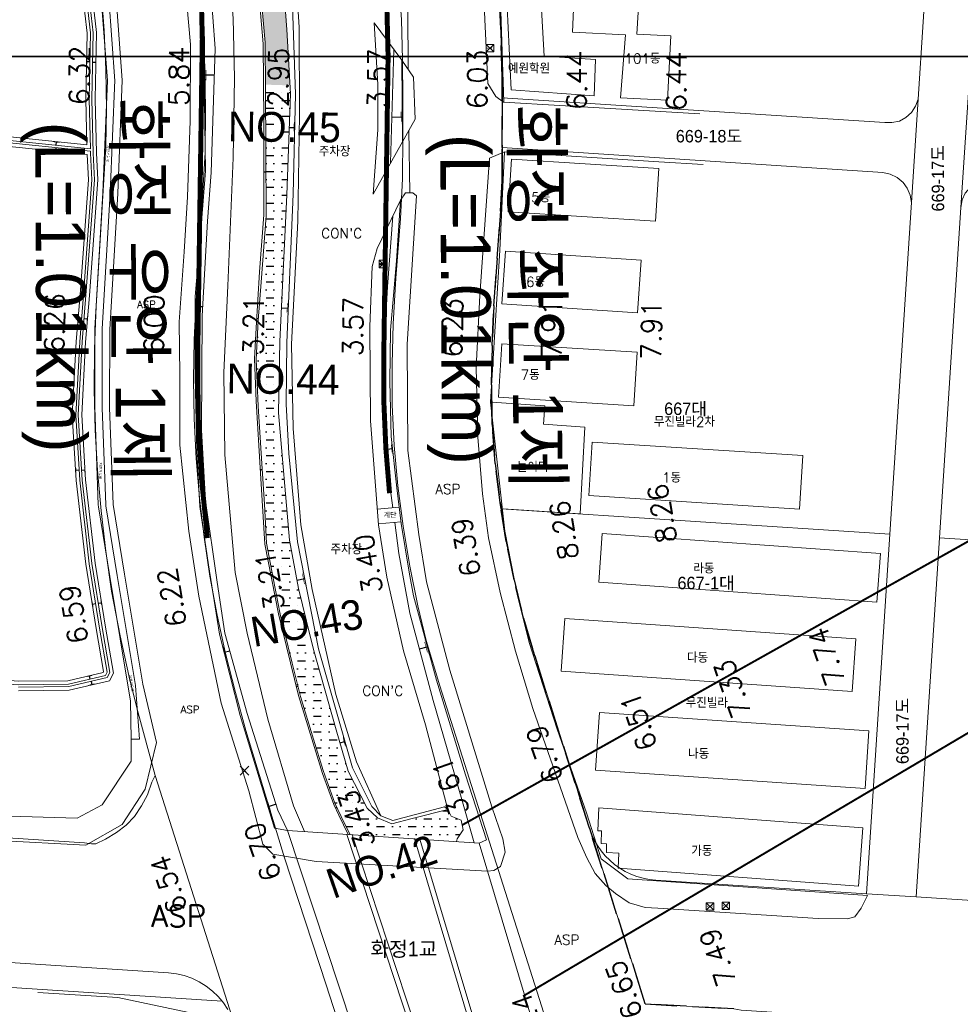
# Model space of a CAD drawing. Header units: metres. Extents: x 183400 to 184400, y 422200 to 427800.
# Tile 81 of 221: x 183878 to 184067, y 424409 to 424607. Entities that reach past the tile are written whole.
import ezdxf
from ezdxf.enums import TextEntityAlignment as Align

# ---------------------------------------------------------------- set-up
doc = ezdxf.new("R2010")
doc.units = ezdxf.units.M
doc.linetypes.add('DASHED2', pattern=[9.525, 6.35, -3.175])
for name, color, linetype in [('BB', 7, 'Continuous'), ('NR', 7, 'Continuous'), ('num', 7, 'Continuous'), ('si', 7, 'Continuous'), ('교량명', 7, 'Continuous'), ('구조물명칭_작업', 5, 'Continuous'), ('동별경계', 3, 'DASHED2'), ('보축구간', 10, 'DASHED2'), ('일람표', 7, 'Continuous'), ('하천', 140, 'Continuous'), ('횡단타점', 11, 'Continuous')]:
    doc.layers.add(name, color=color, linetype=linetype)
for name, color, linetype, lineweight in [('지번', 252, 'Continuous', 5), ('지적', 252, 'Continuous', 5), ('현황도', 7, 'Continuous', 5), ('현황선', 7, 'Continuous', 5)]:
    doc.layers.add(name, color=color, linetype=linetype, lineweight=lineweight)
doc.layers.get('BB').off()
doc.layers.get('si').off()
doc.styles.add('GHS', font='ROMANS', dxfattribs={"bigfont": 'GHS'})
doc.styles.add('gwang', font='romans.shx', dxfattribs={"bigfont": ' WHGTXT.SHX'})
doc.styles.get("Standard").update_dxf_attribs({"font": 'romans.shx', "bigfont": 'ghs.shx'})
doc.styles.add('UPM', font='Gulim.ttf')
doc.styles.add('돋움', font='Dotum.ttf')

# ---------------------------------------------------------------- blocks, each defined once
blk = doc.blocks.new('si')
at = {"layer": '현황선'}
for points in [[(-0.75, 0.75), (-0.75, -0.75), (0.75, -0.75), (0.75, 0.75), (-0.75, 0.75), (0.75, -0.75)], [(-0.75, -0.75), (0.75, 0.75)]]:
    blk.add_lwpolyline(points, dxfattribs=at)
at = {"layer": '현황선', "style": 'GHS'}
blk.add_text('신호제어기', height=0.228, dxfattribs=at).set_placement((-0.74, -0.15))
blk = doc.blocks.new('BB')
at = {"layer": '현황선'}
for points in [[(-0.75, 0.75), (-0.75, -0.75), (0.75, -0.75), (0.75, 0.75), (-0.75, 0.75), (0.75, -0.75)], [(-0.75, -0.75), (0.75, 0.75)]]:
    blk.add_lwpolyline(points, dxfattribs=at)
at = {"layer": '현황선', "style": 'GHS'}
blk.add_text('분 전 함', height=0.228, dxfattribs=at).set_placement((-0.62, -0.13))

msp = doc.modelspace()

# ---------------------------------------------------------------- hatches: boundary and pattern name
at = {"layer": '하천'}
h = msp.add_hatch(dxfattribs=at)
h.set_pattern_fill('MUDST', color=256, scale=0.25, style=0)
h.paths.add_polyline_path([(183910.34, 424730.56), (183922.86, 424733.71), (183924.64, 424733.95), (183925.48, 424733.68), (183927.05, 424735.8), (183926.39, 424737.84), (183924.13, 424738.96), (183921.7, 424738.04), (183909.15, 424735.58), (183907.95, 424735.58), (183907, 424738.08), (183904.99, 424745), (183902.93, 424753.33), (183899.65, 424766.49), (183897.17, 424777.35), (183894.2, 424790.92), (183892.8, 424797.65), (183886.43, 424796.23), (183887.17, 424795.5), (183887.48, 424794.96), (183888.35, 424791.99), (183891.59, 424778.02), (183895.97, 424760.16), (183898.4, 424749.66), (183900.13, 424742.5), (183901.37, 424737.17), (183901.69, 424734.39), (183899.01, 424732.01), (183898.03, 424731.86), (183897.52, 424732.06), (183897.51, 424732.06), (183895.31, 424729.54), (183895.67, 424728.16), (183898.08, 424727), (183898.11, 424727), (183898.55, 424727.16), (183901.68, 424726.15), (183904.49, 424724.06), (183906.06, 424717.99), (183907.17, 424712.85), (183909.92, 424701.02), (183912.99, 424688.47), (183916.03, 424675.67), (183919.26, 424662.5), (183922.13, 424651.33), (183924.42, 424636.99), (183925.27, 424627.97), (183926.54, 424614.12), (183927.59, 424602.78), (183927.65, 424594.33), (183932.58, 424594.18), (183931.94, 424605.44), (183930, 424631.16), (183928.71, 424641.91), (183923.41, 424668.56), (183918.08, 424690.56), (183911.62, 424719.32), (183909.29, 424729.21), (183909.29, 424729.89)])
h = msp.add_hatch(dxfattribs=at)
h.set_pattern_fill('MUDST', color=256, scale=0.25, style=0)
h.paths.add_polyline_path([(183930.28, 424528.32), (183930.55, 424542.69), (183931.94, 424572.2), (183932.67, 424592.5), (183932.58, 424594.18), (183927.65, 424594.33), (183927.65, 424593.43), (183927.72, 424581.12), (183927.79, 424567.92), (183926.74, 424554.62), (183926.19, 424546.9), (183925.79, 424539.04), (183926.16, 424529.66), (183926.97, 424517.05), (183927.43, 424509.95), (183927.82, 424502.09), (183929.15, 424495.1), (183930.6, 424487.87), (183933, 424477.99), (183934.7, 424471.27), (183937.3, 424462.73), (183939.25, 424456.38), (183941.58, 424449.84), (183943.47, 424445.89), (183944.69, 424443.51), (183966.04, 424442.12), (183966.16, 424442.65), (183967.38, 424444.46), (183966.97, 424446.41), (183964.99, 424447.2), (183964.3, 424448.53), (183957.16, 424446.77), (183953.04, 424445.7), (183950.17, 424446.91), (183948.11, 424448.8), (183944.26, 424456.24), (183941.86, 424464.56), (183937.27, 424480.72), (183935.87, 424486.44), (183934.27, 424493.02), (183932.48, 424502.74)])

# ---------------------------------------------------------------- linework, layer by layer
at = {"layer": 'NR'}
for p, q in [((183892.36, 424598.94), (183891.66, 424598.95)), ((183892.86, 424598.86), (183893.56, 424598.85)), ((183917.36, 424596.25), (183915.4, 424596.25)), ((183953.04, 424587.82), (183955.17, 424587.84)), ((183932.43, 424585.72), (183933.53, 424585.69)), ((183885.52, 424581.66), (183885.45, 424580.96)), ((183885.54, 424582.16), (183885.61, 424582.86)), ((183927.74, 424576.74), (183927.33, 424576.74)), ((183914.99, 424549.67), (183913.5, 424549.67)), ((183930.87, 424549.46), (183932.23, 424549.4)), ((183890.67, 424547.36), (183889.97, 424547.41)), ((183891.16, 424547.31), (183891.86, 424547.25)), ((183926.21, 424547.25), (183925.88, 424547.27)), ((183952.09, 424521.04), (183953.18, 424521.16)), ((183890.16, 424516.81), (183889.46, 424516.77)), ((183890.66, 424516.81), (183891.36, 424516.86)), ((183926.98, 424516.88), (183926.59, 424516.86)), ((183916.47, 424504.4), (183915.23, 424504.22)), ((183928.93, 424496.24), (183928.63, 424496.18)), ((183933.96, 424494.7), (183935.52, 424495.01)), ((183893.5, 424489.93), (183892.81, 424489.82)), ((183893.99, 424490.03), (183894.69, 424490.15)), ((183920.47, 424480.42), (183919.34, 424480.14)), ((183958.61, 424480.86), (183960.16, 424481.28)), ((183892.41, 424474.8), (183892.25, 424475.48)), ((183892.6, 424474.33), (183892.75, 424473.65)), ((183934.19, 424473.3), (183933.83, 424473.21)), ((183942.61, 424461.94), (183943.61, 424462.22)), ((183929.76, 424449.61), (183928.15, 424449.12)), ((183942.01, 424448.95), (183941.73, 424448.82))]:
    msp.add_line(p, q, dxfattribs=at)
for points in [[(183891.65, 424598.04), (183891.68, 424599.86), (183891.69, 424598.04), (183891.73, 424599.86)], [(183891.7, 424598.25), (183891.73, 424599.65), (183891.75, 424598.25), (183891.77, 424599.65)], [(183891.75, 424598.46), (183891.77, 424599.44), (183891.8, 424598.46), (183891.82, 424599.44)], [(183893.47, 424599.34), (183893.45, 424598.36), (183893.42, 424599.34), (183893.41, 424598.36)], [(183893.53, 424599.55), (183893.5, 424598.15), (183893.48, 424599.55), (183893.45, 424598.15)], [(183893.58, 424599.76), (183893.54, 424597.94), (183893.53, 424599.76), (183893.5, 424597.94)], [(183915.4, 424594.3), (183915.4, 424598.2), (183915.51, 424594.3), (183915.51, 424598.2)], [(183915.51, 424594.75), (183915.51, 424597.75), (183915.61, 424594.75), (183915.61, 424597.75)], [(183915.61, 424595.2), (183915.61, 424597.3), (183915.72, 424595.2), (183915.72, 424597.3)], [(183955.05, 424589.34), (183955.08, 424586.34), (183954.95, 424589.34), (183954.97, 424586.34)], [(183955.15, 424589.79), (183955.19, 424585.89), (183955.05, 424589.79), (183955.08, 424585.89)], [(183954.95, 424588.89), (183954.97, 424586.79), (183954.84, 424588.89), (183954.86, 424586.79)], [(183933.4, 424586.47), (183933.36, 424584.92), (183933.32, 424586.47), (183933.28, 424584.93)], [(183933.48, 424586.8), (183933.43, 424584.59), (183933.4, 424586.8), (183933.35, 424584.59)], [(183933.56, 424587.13), (183933.5, 424584.26), (183933.49, 424587.13), (183933.42, 424584.26)], [(183884.7, 424582.95), (183886.51, 424582.76), (183884.7, 424582.9), (183886.51, 424582.72)], [(183884.91, 424582.88), (183886.3, 424582.74), (183884.9, 424582.83), (183886.29, 424582.69)], [(183885.11, 424582.81), (183886.09, 424582.71), (183885.11, 424582.76), (183886.08, 424582.66)], [(183886.35, 424580.87), (183884.54, 424581.06), (183886.36, 424580.92), (183884.55, 424581.1)], [(183886.15, 424580.94), (183884.76, 424581.08), (183886.16, 424580.99), (183884.76, 424581.13)], [(183885.95, 424581.01), (183884.97, 424581.11), (183885.95, 424581.06), (183884.98, 424581.16)], [(183927.33, 424576.2), (183927.33, 424577.28), (183927.36, 424576.2), (183927.36, 424577.28)], [(183927.36, 424576.32), (183927.36, 424577.15), (183927.39, 424576.32), (183927.39, 424577.15)], [(183927.39, 424576.45), (183927.39, 424577.03), (183927.41, 424576.45), (183927.41, 424577.03)], [(183913.5, 424547.72), (183913.5, 424551.62), (183913.6, 424547.72), (183913.6, 424551.62)], [(183913.6, 424548.17), (183913.6, 424551.17), (183913.71, 424548.17), (183913.71, 424551.17)], [(183913.71, 424548.62), (183913.71, 424550.72), (183913.81, 424548.62), (183913.81, 424550.72)], [(183932.08, 424550.36), (183931.99, 424548.46), (183931.98, 424550.37), (183931.9, 424548.46)], [(183932.19, 424550.77), (183932.07, 424548.05), (183932.1, 424550.77), (183931.98, 424548.05)], [(183932.3, 424551.17), (183932.15, 424547.63), (183932.21, 424551.18), (183932.05, 424547.64)], [(183889.89, 424546.51), (183890.04, 424548.32), (183889.94, 424546.5), (183890.09, 424548.32)], [(183889.96, 424546.71), (183890.07, 424548.11), (183890.01, 424546.71), (183890.12, 424548.1)], [(183890.03, 424546.92), (183890.11, 424547.89), (183890.07, 424546.91), (183890.15, 424547.89)], [(183891.8, 424547.74), (183891.72, 424546.77), (183891.75, 424547.75), (183891.67, 424546.77)], [(183891.87, 424547.95), (183891.75, 424546.55), (183891.82, 424547.95), (183891.71, 424546.56)], [(183891.94, 424548.16), (183891.79, 424546.34), (183891.89, 424548.16), (183891.74, 424546.35)], [(183925.85, 424546.84), (183925.91, 424547.69), (183925.88, 424546.84), (183925.93, 424547.69)], [(183925.88, 424546.93), (183925.92, 424547.59), (183925.91, 424546.93), (183925.95, 424547.59)], [(183925.91, 424547.03), (183925.94, 424547.49), (183925.94, 424547.03), (183925.96, 424547.49)], [(183952.94, 424521.9), (183953.11, 424520.38), (183952.87, 424521.89), (183953.03, 424520.37)], [(183952.98, 424522.24), (183953.22, 424520.06), (183952.91, 424522.23), (183953.14, 424520.05)], [(183953.03, 424522.57), (183953.33, 424519.74), (183952.95, 424522.56), (183953.25, 424519.73)], [(183889.51, 424515.86), (183889.4, 424517.68), (183889.56, 424515.86), (183889.45, 424517.68)], [(183889.55, 424516.07), (183889.47, 424517.47), (183889.6, 424516.08), (183889.51, 424517.47)], [(183889.59, 424516.29), (183889.53, 424517.27), (183889.63, 424516.29), (183889.58, 424517.27)], [(183891.23, 424517.34), (183891.29, 424516.36), (183891.18, 424517.34), (183891.24, 424516.36)], [(183891.27, 424517.55), (183891.35, 424516.15), (183891.22, 424517.55), (183891.3, 424516.15)], [(183891.3, 424517.76), (183891.41, 424515.95), (183891.25, 424517.76), (183891.36, 424515.94)], [(183926.62, 424516.35), (183926.56, 424517.36), (183926.65, 424516.35), (183926.59, 424517.37)], [(183926.64, 424516.47), (183926.6, 424517.25), (183926.67, 424516.47), (183926.62, 424517.25)], [(183926.66, 424516.59), (183926.63, 424517.13), (183926.69, 424516.59), (183926.66, 424517.13)], [(183915.47, 424502.61), (183914.99, 424505.83), (183915.56, 424502.62), (183915.08, 424505.84)], [(183915.51, 424502.99), (183915.14, 424505.47), (183915.59, 424503), (183915.22, 424505.48)], [(183915.54, 424503.38), (183915.28, 424505.11), (183915.62, 424503.39), (183915.37, 424505.13)], [(183928.71, 424495.8), (183928.56, 424496.57), (183928.73, 424495.8), (183928.58, 424496.58)], [(183928.71, 424495.89), (183928.6, 424496.49), (183928.73, 424495.89), (183928.62, 424496.49)], [(183928.72, 424495.98), (183928.63, 424496.4), (183928.74, 424495.99), (183928.66, 424496.4)], [(183935.12, 424496.46), (183935.71, 424493.52), (183935.02, 424496.44), (183935.6, 424493.5)], [(183935.14, 424496.92), (183935.9, 424493.1), (183935.03, 424496.9), (183935.79, 424493.08)], [(183935.11, 424496), (183935.51, 424493.94), (183935, 424495.98), (183935.41, 424493.92)], [(183892.96, 424488.92), (183892.67, 424490.72), (183893.01, 424488.93), (183892.72, 424490.73)], [(183892.97, 424489.14), (183892.75, 424490.52), (183893.02, 424489.15), (183892.8, 424490.53)], [(183892.99, 424489.35), (183892.83, 424490.32), (183893.04, 424489.36), (183892.88, 424490.33)], [(183894.51, 424490.61), (183894.67, 424489.65), (183894.46, 424490.61), (183894.62, 424489.64)], [(183894.53, 424490.83), (183894.75, 424489.45), (183894.48, 424490.82), (183894.7, 424489.44)], [(183894.54, 424491.04), (183894.83, 424489.25), (183894.49, 424491.04), (183894.78, 424489.24)], [(183959.66, 424483.16), (183960.67, 424479.4), (183959.55, 424483.13), (183960.57, 424479.37)], [(183959.67, 424482.7), (183960.45, 424479.8), (183959.57, 424482.67), (183960.35, 424479.78)], [(183919.71, 424478.68), (183918.97, 424481.6), (183919.79, 424478.7), (183919.05, 424481.62)], [(183919.7, 424479.03), (183919.14, 424481.29), (183919.78, 424479.05), (183919.22, 424481.31)], [(183919.7, 424479.39), (183919.3, 424480.97), (183919.78, 424479.41), (183919.38, 424480.99)], [(183959.69, 424482.24), (183960.24, 424480.21), (183959.59, 424482.21), (183960.13, 424480.18)], [(183891.37, 424475.27), (183893.14, 424475.69), (183891.38, 424475.23), (183893.15, 424475.64)], [(183891.58, 424475.27), (183892.95, 424475.59), (183891.59, 424475.23), (183892.96, 424475.54)], [(183891.8, 424475.27), (183892.75, 424475.5), (183891.81, 424475.23), (183892.76, 424475.45)], [(183893.64, 424473.85), (183891.87, 424473.44), (183893.63, 424473.9), (183891.86, 424473.49)], [(183893.42, 424473.85), (183892.06, 424473.54), (183893.41, 424473.9), (183892.05, 424473.58)], [(183893.21, 424473.85), (183892.25, 424473.63), (183893.2, 424473.9), (183892.24, 424473.68)], [(183933.94, 424472.75), (183933.72, 424473.68), (183933.97, 424472.75), (183933.74, 424473.69)], [(183933.94, 424472.86), (183933.77, 424473.58), (183933.97, 424472.87), (183933.79, 424473.59)], [(183933.94, 424472.97), (183933.82, 424473.48), (183933.97, 424472.98), (183933.84, 424473.49)], [(183943.24, 424463.51), (183943.98, 424460.93), (183943.17, 424463.49), (183943.91, 424460.91)], [(183943.26, 424463.2), (183943.82, 424461.21), (183943.19, 424463.18), (183943.75, 424461.19)], [(183943.27, 424462.88), (183943.67, 424461.48), (183943.2, 424462.86), (183943.6, 424461.46)], [(183928.72, 424447.25), (183927.58, 424450.98), (183928.82, 424447.28), (183927.68, 424451.01)], [(183928.68, 424447.71), (183927.81, 424450.58), (183928.78, 424447.74), (183927.91, 424450.61)], [(183928.65, 424448.18), (183928.04, 424450.18), (183928.75, 424448.21), (183928.14, 424450.21)], [(183941.9, 424448.45), (183941.55, 424449.18), (183941.92, 424448.46), (183941.57, 424449.19)], [(183941.88, 424448.54), (183941.61, 424449.11), (183941.9, 424448.55), (183941.63, 424449.12)], [(183941.86, 424448.64), (183941.67, 424449.03), (183941.88, 424448.65), (183941.69, 424449.04)]]:
    msp.add_solid(points, dxfattribs=at)
at = {"layer": '구조물명칭_작업', "ltscale": 20, "const_width": 0.4}
for points in [[(184077.55, 424507.33), (183967.18, 424445.43)], [(184075.21, 424467.7), (183979.72, 424411.2)]]:
    msp.add_lwpolyline(points, dxfattribs=at)
at = {"layer": '동별경계', "linetype": 'DASHED2'}
for points in [[(183974.43, 424615.19), (183974.89, 424607.11), (183975.2, 424595.89), (183975.2, 424591.68), (183975.21, 424581.66), (183975.21, 424575.02), (183974.9, 424568.91), (183973.53, 424549.87), (183973.23, 424541.87), (183973.07, 424533.98), (183973.2, 424526.01), (183973.82, 424518.15), (183974.8, 424510.3), (183975, 424509), (183976.03, 424502.48), (183977.62, 424494.72), (183979.5, 424487.02), (183981.76, 424479.45), (183992.76, 424444.8), (184003.99, 424409.45), (184021.77, 424408.5)], [(184021.77, 424408.5), (184003.99, 424409.45), (183992.76, 424444.8), (183981.76, 424479.45), (183979.5, 424487.02), (183977.62, 424494.72), (183976.03, 424502.48), (183975, 424509), (183974.8, 424510.3), (183973.82, 424518.15), (183973.2, 424526.01), (183973.07, 424533.98), (183973.23, 424541.87), (183973.53, 424549.87), (183974.9, 424568.91), (183975.21, 424575.02), (183975.21, 424581.66), (183975.2, 424591.68), (183975.2, 424595.89), (183974.89, 424607.11), (183974.43, 424615.19)]]:
    msp.add_lwpolyline(points, dxfattribs=at)
at = {"layer": '보축구간', "const_width": 1}
for points in [[(183952.58, 424512.18, -0.029024), (183951.41, 424539.09), (183951.47, 424543.14), (183952.29, 424600.05, 0.059353), (183945.41, 424665.93), (183757.54, 425495.77)], [(183915.96, 424503.15, -0.033909), (183914.01, 424539.63), (183914.94, 424603.51, 0.059353), (183909.28, 424657.71), (183721.47, 425487.26, 0.008796), (183719.96, 425493.42, 0.008796)]]:
    msp.add_lwpolyline(points, format="xyb", dxfattribs=at)
at = {"layer": '일람표'}
for points in [[(183600, 424600), (184200, 424600), (184200, 425000), (183600, 425000)], [(183700, 424200), (184300, 424200), (184300, 424600), (183700, 424600)]]:
    msp.add_lwpolyline(points, close=True, dxfattribs=at)
at = {"layer": '지적', "linetype": 'Continuous'}
for points in [[(183706.68, 425460.84), (183888.59, 424652.13), (183890.16, 424644.9), (183891.6, 424637.05), (183892.78, 424629.15), (183893.84, 424621.25), (183894.61, 424613.33), (183895.21, 424605.22), (183895.53, 424597.35), (183895.67, 424589.39), (183895.54, 424581.92), (183893.62, 424549.77), (183893.26, 424541.23), (183893.2, 424533.01), (183893.39, 424524.84), (183893.87, 424516.72), (183894.59, 424508.6), (183895.53, 424500.53), (183896.65, 424492.48), (183898.41, 424483.47), (183900.15, 424475.52), (183901.85, 424468.73), (183905.48, 424455.43), (183921.41, 424405.35)], [(184067.2, 424719.53), (184062.91, 424653.67), (184058.86, 424591.43), (184057.51, 424570.63), (184053.16, 424503.95), (184048.45, 424431.61), (184058.43, 424430.97), (184063.13, 424503.21), (184067.46, 424569.65), (184068.9, 424591.72), (184072.89, 424653.03), (184077.18, 424718.89), (184067.2, 424719.53)], [(183968.43, 424659.94), (183969.14, 424656.41), (183970.53, 424648.41), (183971.76, 424640.39), (183972.77, 424632.33), (183973.74, 424623.29), (183974.43, 424615.19), (183974.89, 424607.11), (183975.2, 424595.89), (183975.2, 424591.68), (184052.14, 424586.69), (184053.57, 424586.73), (184055.12, 424587.02), (184056.4, 424587.73), (184057.54, 424588.72), (184058.32, 424590), (184058.86, 424591.43), (184062.91, 424653.67), (183968.43, 424659.94)], [(183984.93, 424403.4), (183962.7, 424473.4), (183959.95, 424482.55), (183958.27, 424489.49), (183956.63, 424497.51), (183955.29, 424505.53), (183954.23, 424513.65), (183953.54, 424521.78), (183953.12, 424529.96), (183953.1, 424538.13), (183953.33, 424546.26), (183953.82, 424555.4), (183954.76, 424567.43), (183955.18, 424575.37), (183955.28, 424583.84), (183955.28, 424591.33), (183955.19, 424599.37), (183955, 424607.36), (183954.48, 424615.26)], [(183954.48, 424615.26), (183955, 424607.36), (183955.19, 424599.37), (183955.28, 424591.33), (183955.28, 424583.84), (183955.18, 424575.37), (183954.76, 424567.43), (183953.82, 424555.4), (183953.33, 424546.26), (183953.1, 424538.13), (183953.12, 424529.96), (183953.54, 424521.78), (183954.23, 424513.65), (183955.29, 424505.53), (183956.63, 424497.51), (183958.27, 424489.49), (183959.95, 424482.55), (183962.7, 424473.4), (183984.93, 424403.4)], [(184021.77, 424408.5), (184003.99, 424409.45), (183992.76, 424444.8), (183981.76, 424479.45), (183979.5, 424487.02), (183977.62, 424494.72), (183976.03, 424502.48), (183975, 424509), (183974.8, 424510.3), (183973.82, 424518.15), (183973.2, 424526.01), (183973.07, 424533.98), (183973.23, 424541.87), (183973.53, 424549.87), (183974.9, 424568.91), (183975.21, 424575.02), (183975.21, 424581.66), (183975.2, 424591.68), (183975.2, 424595.89), (183974.89, 424607.11), (183974.43, 424615.19)], [(183700, 424454.33), (183891.28, 424441.87), (183892.67, 424441.64), (183893.53, 424441.67), (183895.5, 424442.6), (183897.67, 424443.92), (183899.65, 424445.42), (183901.27, 424447.17), (183902.72, 424449.32), (183903.94, 424451.54), (183904.78, 424454.07), (183905.48, 424455.43), (183901.85, 424468.73), (183900.15, 424475.52), (183898.41, 424483.47), (183896.65, 424492.48), (183895.53, 424500.53), (183894.59, 424508.6), (183893.87, 424516.72), (183893.39, 424524.84), (183893.2, 424533.01), (183893.26, 424541.23), (183893.62, 424549.77), (183895.54, 424581.92), (183895.67, 424589.39), (183895.53, 424597.35), (183895.21, 424605.22), (183894.61, 424613.33)], [(183957.44, 424358.71), (183939.85, 424413.32), (183931.47, 424438.84), (183923.72, 424464.47), (183921.63, 424472.08), (183919.59, 424479.92), (183917.9, 424487.66), (183916.43, 424495.48), (183915.29, 424503.33), (183914.39, 424511.27), (183913.7, 424519.18), (183913.27, 424527.15), (183913.14, 424535.13), (183913.32, 424543.03), (183913.58, 424548.57), (183915.5, 424580.72), (183915.61, 424589.38), (183915.47, 424597.51), (183915.16, 424605.62), (183914.59, 424613.76)], [(183914.59, 424613.76), (183915.16, 424605.62), (183915.47, 424597.51), (183915.61, 424589.38), (183915.5, 424580.72), (183913.58, 424548.57), (183913.32, 424543.03), (183913.14, 424535.13), (183913.27, 424527.15), (183913.7, 424519.18), (183914.39, 424511.27), (183915.29, 424503.33), (183916.43, 424495.48), (183917.9, 424487.66), (183919.59, 424479.92), (183921.63, 424472.08), (183923.72, 424464.47), (183931.47, 424438.84), (183939.85, 424413.32), (183957.44, 424358.71)], [(183975.2, 424591.68), (183975.21, 424581.66), (184051.77, 424576.69), (184053.23, 424576.3), (184054.61, 424575.68), (184055.82, 424574.65), (184056.68, 424573.5), (184057.26, 424572.1), (184057.51, 424570.63), (184058.86, 424591.43), (184058.32, 424590), (184057.54, 424588.72), (184056.4, 424587.73), (184055.12, 424587.02), (184053.57, 424586.73), (184052.14, 424586.69), (183975.2, 424591.68)], [(183975.21, 424581.66), (183975.21, 424575.02), (183974.9, 424568.91), (183973.53, 424549.87), (183973.23, 424541.87), (183973.07, 424533.98), (183973.2, 424526.01), (183973.82, 424518.15), (183974.8, 424510.3), (183975, 424509), (184053.16, 424503.95), (184057.51, 424570.63), (184057.26, 424572.1), (184056.68, 424573.5), (184055.82, 424574.65), (184054.61, 424575.68), (184053.23, 424576.3), (184051.77, 424576.69), (183975.21, 424581.66)], [(184073.34, 424575.29), (184071.9, 424575.12), (184070.45, 424574.56), (184069.3, 424573.68), (184068.32, 424572.5), (184067.72, 424571.16), (184067.46, 424569.65), (184063.13, 424503.21), (184134.65, 424498.59), (184135.24, 424500.16), (184137.02, 424504.15), (184168.4, 424569.12), (184073.34, 424575.29)], [(183975, 424509), (183976.03, 424502.48), (183977.62, 424494.72), (183979.5, 424487.02), (183981.76, 424479.45), (183992.76, 424444.8), (183993.2, 424443.6), (183993.74, 424442.43), (183994.38, 424441.32), (183995.12, 424440.26), (183995.94, 424439.27), (183996.84, 424438.36), (183997.81, 424437.52), (183998.86, 424436.78), (183999.96, 424436.12), (184001.12, 424435.56), (184002.32, 424435.1), (184003.55, 424434.75), (184004.81, 424434.5), (184006.09, 424434.37), (184048.45, 424431.61), (184053.16, 424503.95), (183975, 424509)], [(184063.13, 424503.21), (184058.43, 424430.97), (184128.36, 424426.41)], [(184134.65, 424498.59), (184063.13, 424503.21)], [(183921.41, 424405.35), (183905.48, 424455.43), (183904.78, 424454.07), (183903.94, 424451.54), (183902.72, 424449.32), (183901.27, 424447.17), (183899.65, 424445.42), (183897.67, 424443.92), (183895.5, 424442.6), (183893.53, 424441.67), (183892.67, 424441.64), (183891.28, 424441.87), (183700, 424454.33)], [(184300, 424415.27), (184166.45, 424423.95), (184128.36, 424426.41), (184058.43, 424430.97), (184048.45, 424431.61), (184006.09, 424434.37), (184004.81, 424434.5), (184003.55, 424434.75), (184002.32, 424435.1), (184001.12, 424435.56), (183999.96, 424436.12), (183998.86, 424436.78), (183997.81, 424437.52), (183996.84, 424438.36), (183995.94, 424439.27), (183995.12, 424440.26), (183994.38, 424441.32), (183993.74, 424442.43), (183993.2, 424443.6), (183992.76, 424444.8)], [(183992.76, 424444.8), (184003.99, 424409.45), (184021.77, 424408.5), (184023.28, 424408.2), (184300, 424390.19)], [(183775.48, 424424.36), (183775.3, 424419.36), (183918.91, 424410.01), (183918.15, 424410.93), (183916.98, 424412.06), (183915.7, 424413.06), (183914.31, 424413.92), (183912.84, 424414.62), (183911.31, 424415.16), (183909.72, 424415.52), (183908.11, 424415.72), (183775.48, 424424.36)], [(183775.48, 424424.36), (183908.11, 424415.72), (183909.72, 424415.52), (183911.31, 424415.16), (183912.84, 424414.62), (183914.31, 424413.92), (183915.7, 424413.06), (183916.98, 424412.06), (183918.15, 424410.93), (183918.91, 424410.01), (183919.19, 424409.67), (183920.08, 424408.32)], [(183920.08, 424408.32), (183919.19, 424409.67), (183918.91, 424410.01), (183775.3, 424419.36)]]:
    msp.add_lwpolyline(points, dxfattribs=at)
at = {"layer": '현황도'}
for p, q in [((183897.36, 424595.13), (183895.75, 424616.95)), ((183898.85, 424595.24), (183897.24, 424617.06)), ((183895.85, 424595.19), (183894.26, 424616.68)), ((183956.33, 424597.37), (183956.28, 424609.21)), ((183972.02, 424600.92), (183973.52, 424600.92)), ((183894.93, 424572.58), (183895.85, 424595.19)), ((183896.43, 424572.49), (183897.35, 424595.3)), ((183897.93, 424572.43), (183898.85, 424595.24)), ((183956.66, 424572.55), (183956.49, 424585.18)), ((183976.42, 424568.77), (183977.09, 424579.35)), ((184006.7, 424577.48), (184006.03, 424566.9)), ((183893.33, 424545.28), (183894.93, 424572.58)), ((183894.82, 424545.2), (183896.43, 424572.52)), ((183896.32, 424545.11), (183897.93, 424572.43)), ((183975.18, 424550.28), (183975.89, 424560.85)), ((183975.89, 424560.85), (184003.14, 424559.02)), ((184003.14, 424559.02), (184002.43, 424548.44)), ((183975.18, 424550.28), (184002.43, 424548.44)), ((183893.31, 424529.42), (183893.33, 424545.28)), ((183894.81, 424529.42), (183894.82, 424545.11)), ((183894.82, 424545.11), (183894.82, 424545.2)), ((183896.31, 424529.42), (183896.32, 424545.11)), ((183974.48, 424531.46), (183975.16, 424542.24)), ((183975.16, 424542.24), (184002.36, 424540.53)), ((184001.68, 424529.75), (184002.36, 424540.53)), ((183974.48, 424531.46), (184001.68, 424529.75)), ((183894.01, 424509.8), (183893.31, 424529.42)), ((183895.51, 424509.85), (183894.82, 424529.37)), ((183897, 424509.9), (183896.31, 424529.42)), ((183992.66, 424511.68), (183993.35, 424522.46)), ((183993.35, 424522.46), (184035.67, 424519.72)), ((184035.67, 424519.72), (184034.97, 424508.94)), ((183992.66, 424511.68), (184034.97, 424508.94)), ((183894.01, 424509.8), (183894.04, 424509.42)), ((183896.34, 424495.41), (183894.04, 424509.42)), ((183895.52, 424509.66), (183895.51, 424509.85)), ((183897.82, 424495.65), (183895.52, 424509.66)), ((183899.3, 424495.9), (183897, 424509.9)), ((183994.63, 424494.27), (183995.33, 424504.05)), ((183995.33, 424504.05), (184051.28, 424500.05)), ((184050.58, 424490.27), (184051.28, 424500.05)), ((183900.51, 424470.38), (183896.34, 424495.4)), ((183901.51, 424473.52), (183897.82, 424495.65)), ((183902.99, 424473.77), (183899.3, 424495.9)), ((183994.63, 424494.28), (184050.58, 424490.27)), ((183987.11, 424476.37), (183987.85, 424486.94)), ((183987.85, 424486.94), (184046.32, 424482.87)), ((184045.58, 424472.29), (184046.32, 424482.87)), ((183987.11, 424476.37), (184045.58, 424472.29)), ((183902.34, 424462.73), (183901.53, 424473.43)), ((183905.74, 424462.06), (183902.99, 424473.77)), ((183900.64, 424462.73), (183900.51, 424470.38)), ((183993.99, 424456.5), (183994.79, 424468.08)), ((183994.79, 424468.08), (184048.97, 424464.35)), ((183900.64, 424458.26), (183900.64, 424462.73)), ((183902.34, 424462.73), (183900.64, 424462.73)), ((184048.17, 424452.78), (184048.97, 424464.35)), ((183903.45, 424452.64), (183905.74, 424462.06)), ((183894.81, 424449.53), (183900.64, 424458.26)), ((183922.52, 424455.45), (183924.32, 424457.25)), ((183922.52, 424457.25), (183924.32, 424455.45)), ((183993.99, 424456.5), (184048.17, 424452.78)), ((183898.85, 424445.53), (183903.45, 424452.64)), ((183889.76, 424446.81), (183894.81, 424449.53)), ((183994.63, 424448.88), (184047.72, 424444.89)), ((183871.3, 424447.39), (183889.76, 424446.81)), ((183953.04, 424445.7), (183950.17, 424446.91)), ((183953.04, 424445.7), (183950.17, 424446.91)), ((183957.16, 424446.77), (183953.04, 424445.7)), ((183957.16, 424446.77), (183953.04, 424445.7)), ((183964.3, 424448.53), (183957.16, 424446.77)), ((183964.3, 424448.53), (183957.16, 424446.77)), ((183964.99, 424447.2), (183964.3, 424448.53)), ((183966.97, 424446.41), (183964.99, 424447.2)), ((183891.5, 424441.39), (183898.85, 424445.53)), ((183967.38, 424444.46), (183966.97, 424446.41)), ((184046.83, 424433.12), (184047.72, 424444.89)), ((183843.47, 424443.92), (183891.5, 424441.39)), ((183970.59, 424441.82), (183932.09, 424444.34)), ((183932.09, 424444.34), (183946.67, 424400.13)), ((183943.98, 424443.53), (183958.57, 424399.33)), ((183945.06, 424443.46), (183959.64, 424399.25)), ((183970.8, 424398.5), (183957.62, 424442.7)), ((183966.04, 424442.12), (183966.16, 424442.65)), ((183966.16, 424442.65), (183967.38, 424444.46)), ((183971.87, 424398.42), (183958.69, 424442.6)), ((183983.77, 424397.62), (183970.59, 424441.82)), ((183998.56, 424436.75), (184046.83, 424433.12)), ((184016.25, 424429.81), (184016.25, 424428.31)), ((184019.43, 424428.44), (184020.93, 424428.44)), ((183897.96, 424410.74), (183881.89, 424411.76)), ((183912.26, 424407.75), (183897.96, 424410.74))]:
    msp.add_line(p, q, dxfattribs=at)
for points in [[(183932.09, 424444.34), (183930.13, 424448.45), (183923.94, 424467.85), (183919.47, 424484.03), (183917.94, 424494.25), (183915.57, 424510.63), (183914.79, 424524.87), (183914.89, 424547.86), (183915.97, 424566.88), (183916.75, 424576.65), (183917.52, 424601.62), (183916.55, 424614.27), (183914.89, 424627.71), (183911.58, 424649.93), (183906.41, 424672.46), (183899.58, 424702.31), (183893.92, 424731.76), (183891.78, 424742.67), (183880.57, 424789.04), (183870.82, 424832.61), (183863.9, 424861.89)], [(183878.28, 424775.89), (183890.03, 424722.37), (183901.97, 424669.02), (183905.51, 424653.38), (183910.74, 424622.7), (183912.53, 424602.41), (183912.47, 424587.07), (183911.99, 424571.77), (183911.31, 424560.72), (183910.31, 424546.66), (183910.42, 424536.06), (183910.42, 424521.82), (183912.21, 424504.53), (183914.22, 424491.47), (183918.7, 424469.97), (183924.28, 424452.34), (183927.08, 424441.57), (183929.09, 424439.56), (183937.8, 424438.11), (183972.27, 424436.16)], [(183932.09, 424444.34), (183929.46, 424444.8), (183922.55, 424467.44), (183918.41, 424483.82), (183916.19, 424497.77), (183914.45, 424509.5), (183913.81, 424520.64), (183913.5, 424535.7), (183913.5, 424551.76), (183914.77, 424566.66), (183915.56, 424577.01), (183915.4, 424590.96), (183915.4, 424603.64), (183913.97, 424621.77), (183912.23, 424635.09), (183908.56, 424654.34), (183904.6, 424672.89), (183900.47, 424691.28), (183894.43, 424718.78), (183888.09, 424747)], [(183950.17, 424446.91), (183948.11, 424448.8), (183944.26, 424456.24), (183941.86, 424464.56), (183937.27, 424480.72), (183935.87, 424486.44), (183934.27, 424493.02), (183932.48, 424502.74), (183930.28, 424528.32), (183930.55, 424542.69), (183931.94, 424572.2), (183932.67, 424592.5), (183931.94, 424605.44), (183930, 424631.16), (183928.71, 424641.91), (183923.41, 424668.56), (183918.08, 424690.56), (183911.62, 424719.32), (183909.29, 424729.21), (183909.29, 424729.89), (183910.34, 424730.56), (183922.86, 424733.71), (183924.64, 424733.95), (183925.48, 424733.68)], [(183950.84, 424447.29), (183949.05, 424449.17), (183945.11, 424456.92), (183938.32, 424480.88), (183934.05, 424502.42), (183932.35, 424520.13), (183931.82, 424530.1), (183931.92, 424542.51), (183933.23, 424572.34), (183933.68, 424592.41), (183933.06, 424610.16), (183932.16, 424623.51), (183931.62, 424631.05), (183928.94, 424645.03), (183924.19, 424668.86), (183920.51, 424684.65), (183917.64, 424698.63), (183911.82, 424722.2), (183910.44, 424728.99), (183925.72, 424733.5)], [(184014.95, 424588.44), (183986.81, 424590.15), (183975.51, 424590.81), (183973.97, 424591.94), (183972.31, 424594.55), (183971.67, 424608.89), (183971.03, 424618.62), (183970.04, 424628.79), (183968.4, 424641.68), (183966.95, 424649.17), (183963.99, 424665.14), (183960.8, 424679.6), (183957.6, 424695.04), (183955.21, 424706.77), (183953.27, 424714.66), (183952.81, 424717.85), (183953.53, 424720.94), (183954.92, 424724.67), (183957.15, 424727.42), (183959.83, 424729.12), (183964.35, 424730.07), (183975.78, 424729.21), (183988.85, 424728.46), (184016.1, 424726.7)], [(183911.42, 424729.28), (183911.92, 424727.13), (183912.56, 424724.22), (183913.74, 424719.18), (183920.33, 424691.13), (183923.99, 424675.53), (183928.71, 424654.13), (183930.94, 424641.21), (183932.81, 424630.86), (183934.41, 424605.91), (183934.5, 424588.36), (183934.14, 424566.89), (183932.9, 424542.11), (183933.17, 424525.16), (183934.77, 424505.81), (183937, 424492.8), (183941.81, 424471.69), (183945.91, 424458.14), (183950.84, 424447.29), (183953.27, 424446.32), (183963.63, 424449.08), (183964.3, 424448.53)], [(183898.08, 424727), (183901.44, 424725.92), (183904.18, 424723.87), (183905.58, 424718.56), (183909.02, 424703.33), (183916.24, 424673.4), (183921.78, 424651.26), (183924.03, 424636.9), (183925.59, 424621.33), (183927.15, 424602.55), (183927.33, 424587.15), (183927.33, 424568.12), (183926.46, 424556.71), (183925.77, 424545.4), (183925.42, 424539.18), (183925.77, 424530.7), (183926.63, 424516.17), (183927.5, 424501.91), (183930.27, 424487.9), (183934.25, 424471.47), (183939.13, 424455.78), (183941.38, 424449.55), (183942.4, 424447.41), (183944.26, 424443.54)], [(183921.57, 424496.2), (183919.48, 424519.87), (183919.25, 424536.42), (183920.04, 424553.85), (183921.16, 424579.6), (183921.38, 424595.62), (183921.15, 424607.69), (183919.25, 424629.54), (183916.12, 424647.97), (183914.77, 424654.39), (183904.6, 424697.74), (183900, 424717.36), (183898.11, 424727)], [(183892.46, 424581.45), (183892.22, 424591.42), (183892.47, 424604.74), (183891.06, 424616.93), (183890.29, 424620.13), (183888.48, 424628.69), (183887.96, 424638.94), (183886.41, 424647.8), (183880.73, 424673.25), (183878.16, 424683.92), (183876.91, 424687.28), (183874.33, 424689.98), (183870.85, 424691.85), (183854.7, 424694.92), (183833.95, 424696.21)], [(183891.74, 424582.23), (183891.52, 424591.42), (183891.77, 424604.7), (183890.37, 424616.81), (183889.61, 424619.98), (183887.78, 424628.6), (183887.26, 424638.86), (183885.73, 424647.66), (183880.05, 424673.09), (183877.49, 424683.72), (183876.31, 424686.9), (183873.9, 424689.42), (183870.62, 424691.18), (183854.61, 424694.23), (183833.9, 424695.51)], [(183878, 424473.14), (183888.07, 424473.27), (183895.81, 424475.08), (183896.33, 424476.11), (183894.78, 424485.14), (183892.71, 424498.04), (183890.78, 424514.81), (183890, 424527.9), (183890.78, 424542.6), (183891.55, 424552.02), (183893.24, 424575.17), (183892.98, 424580.58), (183892.72, 424591.42), (183892.98, 424604.76), (183891.56, 424617.02), (183890.78, 424620.24), (183888.97, 424628.75), (183888.45, 424639), (183886.9, 424647.9), (183881.22, 424673.36), (183878.64, 424684.07), (183877.35, 424687.55)], [(183877.98, 424472.44), (183888.15, 424472.57), (183896.29, 424474.47), (183897.06, 424476), (183895.47, 424485.25), (183893.41, 424498.13), (183891.47, 424514.87), (183890.7, 424527.9), (183891.47, 424542.55), (183892.25, 424551.96), (183893.94, 424575.16), (183893.68, 424580.61), (183893.42, 424591.42), (183893.68, 424604.79), (183892.25, 424617.14), (183891.46, 424620.39), (183889.67, 424628.84), (183889.15, 424639.07), (183887.59, 424648.03), (183881.9, 424673.52), (183879.31, 424684.27), (183877.95, 424687.93)], [(183975.57, 424590.84), (183974.76, 424615.21)], [(183944.69, 424443.51), (183943.47, 424445.89), (183941.58, 424449.84), (183939.25, 424456.38), (183937.3, 424462.73), (183934.7, 424471.27), (183933, 424477.99), (183930.6, 424487.87), (183929.15, 424495.1), (183927.82, 424502.09), (183927.43, 424509.95), (183926.97, 424517.05), (183926.16, 424529.66), (183925.79, 424539.04), (183926.19, 424546.9), (183926.74, 424554.62), (183927.79, 424567.92), (183927.72, 424581.12), (183927.65, 424593.43), (183927.59, 424602.78), (183926.54, 424614.12)], [(183993.72, 424592.11), (183977.04, 424593.31), (183976.01, 424614.12), (183982.88, 424614.28), (183983.64, 424600.07), (183993.98, 424599.4), (183993.72, 424592.11)], [(184008.48, 424591.23), (184009.13, 424604.12), (184002.27, 424604.51), (184002.84, 424613.4), (183989.79, 424614.3), (183989.36, 424604.87), (184000.04, 424604.34), (183999.04, 424591.65), (184008.48, 424591.23)], [(183957.72, 424587.38), (183949.26, 424572.34), (183950.2, 424585.25), (183950.24, 424594.34), (183949.48, 424606.73), (183955.02, 424599.26), (183957.37, 424595.86), (183957.72, 424587.38)], [(183952.79, 424578.61), (183953.41, 424601.42)], [(183955.21, 424582.92), (183955.07, 424599.19)], [(183892.46, 424581.45), (183872.93, 424583.45)], [(183891.74, 424582.23), (183873, 424584.15)], [(183891.79, 424580.31), (183872.8, 424582.26)], [(183892.47, 424580.95), (183872.88, 424582.95)], [(183848.42, 424476.86), (183856.13, 424475.19), (183878.01, 424473.64), (183888.01, 424473.77), (183895.47, 424475.51), (183895.81, 424476.19), (183894.28, 424485.06), (183892.22, 424497.97), (183890.28, 424514.76), (183889.5, 424527.89), (183890.28, 424542.63), (183891.05, 424552.06), (183892.73, 424575.17), (183892.48, 424580.57), (183892.47, 424580.95)], [(183848.56, 424477.54), (183856.23, 424475.88), (183878.03, 424474.34), (183887.92, 424474.47), (183894.99, 424476.12), (183895.08, 424476.3), (183893.59, 424484.94), (183891.52, 424497.87), (183889.58, 424514.7), (183888.8, 424527.89), (183889.58, 424542.68), (183890.35, 424552.11), (183892.03, 424575.18), (183891.79, 424580.31)], [(183998.01, 424431.67), (183996.06, 424433.26), (183993.95, 424435.7), (183992.26, 424438.81), (183990.46, 424442.94), (183981.39, 424468.89), (183977.88, 424480.4), (183974.83, 424492.19), (183972.49, 424503.18), (183971.3, 424512.07), (183970.32, 424523.43), (183970.02, 424537.46), (183970.73, 424551.91), (183972.15, 424571.93), (183972.66, 424579.55), (183975.66, 424580.81), (184006.7, 424578.83), (184015.62, 424578.25)], [(184048.65, 424431.3), (184000.49, 424434.64), (183995.1, 424438.67), (183992.17, 424447.87), (183986.29, 424464.71), (183980.64, 424482.14), (183978.26, 424491.85), (183975.74, 424504.56), (183972.86, 424530.45), (183974.74, 424561.07), (183975.66, 424580.81)], [(183977.09, 424579.35), (184006.7, 424577.48)], [(183964.3, 424448.53), (183959.81, 424465.62), (183955.38, 424480.44), (183952.01, 424495.3), (183950.33, 424505.8), (183948.77, 424526.75), (183948.61, 424545.69), (183949.06, 424557.73), (183950.09, 424561.4), (183954.76, 424571.12), (183955.79, 424572.55), (183957.29, 424572.55), (183958.01, 424571.99), (183956.13, 424542.15), (183956.29, 424520.73), (183958.49, 424503.84), (183960.01, 424494.34), (183964.73, 424476.6), (183969.92, 424459.57), (183973.12, 424449.1), (183975.36, 424442.64), (183975.82, 424440.01), (183974.9, 424437.09), (183973.57, 424436.32), (183972.27, 424436.16)], [(183970.59, 424441.82), (183972.06, 424442.43), (183967.84, 424455.52), (183961.99, 424474.54), (183957.4, 424491.51), (183956.55, 424496.27), (183954.93, 424506.1), (183954.02, 424513.24), (183952.92, 424523.59), (183952.66, 424534.64), (183952.79, 424544.97), (183953.96, 424558.93), (183954.76, 424571.12)], [(183953.25, 424509.26), (183952.6, 424514.19), (183951.68, 424526.5), (183951.59, 424542.45), (183952.19, 424553.73), (183953.21, 424567.9)], [(183976.42, 424568.77), (184006.03, 424566.9)], [(183950.49, 424557.51), (183951.99, 424559.01)], [(183950.49, 424559.01), (183950.49, 424557.51), (183951.99, 424557.51), (183951.99, 424559.01), (183950.49, 424559.01), (183951.99, 424557.51)], [(183975.44, 424509.06), (183990.88, 424508), (183991.85, 424525.42), (183983.56, 424526.08), (183983.79, 424529.75), (183973.17, 424530.48)], [(183950.07, 424508.99), (183954.52, 424509.37)], [(183950.31, 424506), (183954.89, 424506.39)], [(183969.58, 424441.89), (183967.13, 424450.59), (183961.37, 424470.45), (183956.69, 424488.07), (183954.46, 424500.07), (183953.64, 424506.28)], [(183921.57, 424496.2), (183923.96, 424484.01), (183928.1, 424466.76), (183933.29, 424449.31), (183935.47, 424444.12)], [(183998.56, 424436.75), (183998.7, 424439.76), (183996.19, 424439.92), (183996.21, 424441.69), (183995.11, 424441.75), (183995.21, 424444.28), (183994.48, 424444.3), (183994.63, 424448.88)], [(184048.65, 424431.3), (184047.43, 424428.75), (184046.12, 424426.97), (184044.64, 424426.58), (184038.77, 424426.66), (184006.53, 424428.7), (184003.97, 424428.87), (184000.75, 424429.81), (183998.01, 424431.67)]]:
    msp.add_lwpolyline(points, dxfattribs=at)

# ---------------------------------------------------------------- block references
at = {"layer": 'BB'}
for p in [(184017, 424429.06), (184020.18, 424429.19)]:
    msp.add_blockref('BB', p, dxfattribs=at)
at = {"layer": 'si'}
msp.add_blockref('si', (183972.77, 424601.67), dxfattribs=at)

# ---------------------------------------------------------------- texts
at = {"layer": 'num', "style": '돋움'}
for s, rotation, p in [('NO.45', 359.4337, (183920.08, 424582.93)), ('NO.44', 359.3149, (183919.8, 424532.26)), ('NO.43', 9.7086, (183925.26, 424481.23)), ('NO.42', 19.1291, (183941.24, 424430.55))]:
    msp.add_text(s, height=6, rotation=rotation, dxfattribs=at).set_placement(p)
at = {"layer": '교량명', "style": '돋움'}
msp.add_text('화정1교', height=3, dxfattribs=at).set_placement((183948.73, 424419.03))
at = {"layer": '보축구간', "style": '돋움'}
for s, p in [('화정 우안 1제', (183902.39, 424553.04)), ('화정 좌안 1제', (183982.31, 424551.67)), ('(L=1.01km)', (183886.5, 424553.62)), ('(L=1.01km)', (183967.94, 424551.14))]:
    msp.add_text(s, height=10, rotation=270.2939, dxfattribs=at).set_placement(p, align=Align.MIDDLE_CENTER)
at = {"layer": '지번', "style": 'UPM'}
for s, p in [('669-18도', (184016.79, 424583.97)), ('667대', (184012.09, 424529.15)), ('667-1대', (184016.21, 424494.11))]:
    msp.add_text(s, height=2.5, dxfattribs=at).set_placement(p, align=Align.MIDDLE_CENTER)
for p in [(184062.83, 424575.48), (184055.7, 424464.36)]:
    msp.add_text('669-17도', height=2.5, rotation=90, dxfattribs=at).set_placement(p, align=Align.MIDDLE_CENTER)
at = {"layer": '현황도', "style": 'GHS'}
for s, height, p in [('101동', 2, (183999.81, 424598.58)), ('예원학원', 2, (183976.39, 424596.59)), ('주차장', 2, (183938.37, 424579.91)), ('5동', 2, (183981.06, 424570.67)), ("CON'C", 2, (183938.85, 424563.44)), ('CCTV제어기', 0.228, (183950.49, 424558.11)), ('6동', 2, (183980.01, 424553.66)), ('7동', 2, (183978.95, 424534.97)), ('무진빌라2차', 2, (184005.73, 424525.54)), ('놀이터', 2, (183978.19, 424516.43)), ('1동', 2, (184007.36, 424514.31)), ('ASP', 2, (183961.78, 424512)), ('계단', 1, (183951.39, 424507.23)), ('주차장', 2, (183940.72, 424499.88)), ('라동', 2, (184013.66, 424496.04)), ('다동', 2, (184012.41, 424478.09)), ("CON'C", 2, (183947.11, 424471.43)), ('무진빌라', 2, (184012.13, 424469.02)), ('나동', 2, (184012.62, 424458.77)), ('신호제어기', 0.196, (183922.82, 424456.18)), ('가동', 2, (184013.25, 424439.24)), ('ASP', 2, (183985.71, 424421.36))]:
    msp.add_text(s, height=height, dxfattribs=at).set_placement(p)
at = {"layer": '현황도'}
for rotation, p in [(269.0435, (183895.65, 424582.14)), (269.0435, (183894.16, 424518.34)), (279.8474, (183900.07, 424475.55))]:
    msp.add_text('자전거도로', height=0.52, rotation=rotation, dxfattribs=at).set_placement(p)
for height, p in [(1.5, (183901.82, 424549.39)), (1.5, (183910.58, 424467.92)), (4.393, (183904.64, 424424.96))]:
    msp.add_text('ASP', height=height, dxfattribs=at).set_placement(p)
at = {"layer": '횡단타점', "color": 171, "style": 'gwang'}
for s, rotation, p in [('6.32', 89.4337, (183892.24, 424596.19)), ('5.84', 89.4337, (183912.24, 424595.99)), ('2.95', 89.4337, (183932.23, 424595.79)), ('3.57', 89.4337, (183952.23, 424595.59)), ('6.03', 89.4337, (183972.23, 424595.39)), ('6.44', 89.4337, (183992.23, 424595.2)), ('6.44', 89.4337, (184012.23, 424595)), ('6.26', 89.3149, (183887.24, 424546.38)), ('6.00', 89.3149, (183907.23, 424546.14)), ('3.21', 89.3149, (183927.23, 424545.9)), ('3.57', 89.3149, (183947.23, 424545.66)), ('6.23', 89.3149, (183967.23, 424545.42)), ('7.91', 89.3149, (183987.23, 424545.18)), ('7.91', 89.3149, (184007.23, 424544.94)), ('8.26', 99.7086, (184009.33, 424508.42)), ('8.26', 99.7086, (183989.62, 424505.05)), ('6.39', 99.7086, (183969.91, 424501.68)), ('3.40', 99.7086, (183950.19, 424498.3)), ('3.21', 99.7086, (183930.48, 424494.93)), ('6.22', 99.7086, (183910.77, 424491.56)), ('6.59', 99.7086, (183891.05, 424488.19)), ('7.74', 109.1291, (184042.33, 424480.01)), ('7.33', 109.1291, (184023.43, 424473.46)), ('6.51', 109.1291, (184004.53, 424466.91)), ('6.79', 109.1291, (183985.64, 424460.35)), ('3.61', 109.1291, (183966.74, 424453.8)), ('3.43', 109.1291, (183947.85, 424447.25)), ('6.70', 109.1291, (183928.95, 424440.69)), ('6.54', 109.1291, (183910.06, 424434.14)), ('7.49', 109.1291, (184020.45, 424419.51)), ('6.65', 109.1291, (184001.56, 424412.95)), ('3.24', 109.1291, (183982.66, 424406.4))]:
    msp.add_text(s, height=4, rotation=rotation, dxfattribs=at).set_placement(p, align=Align.CENTER)

doc.saveas('drawing.dxf')
